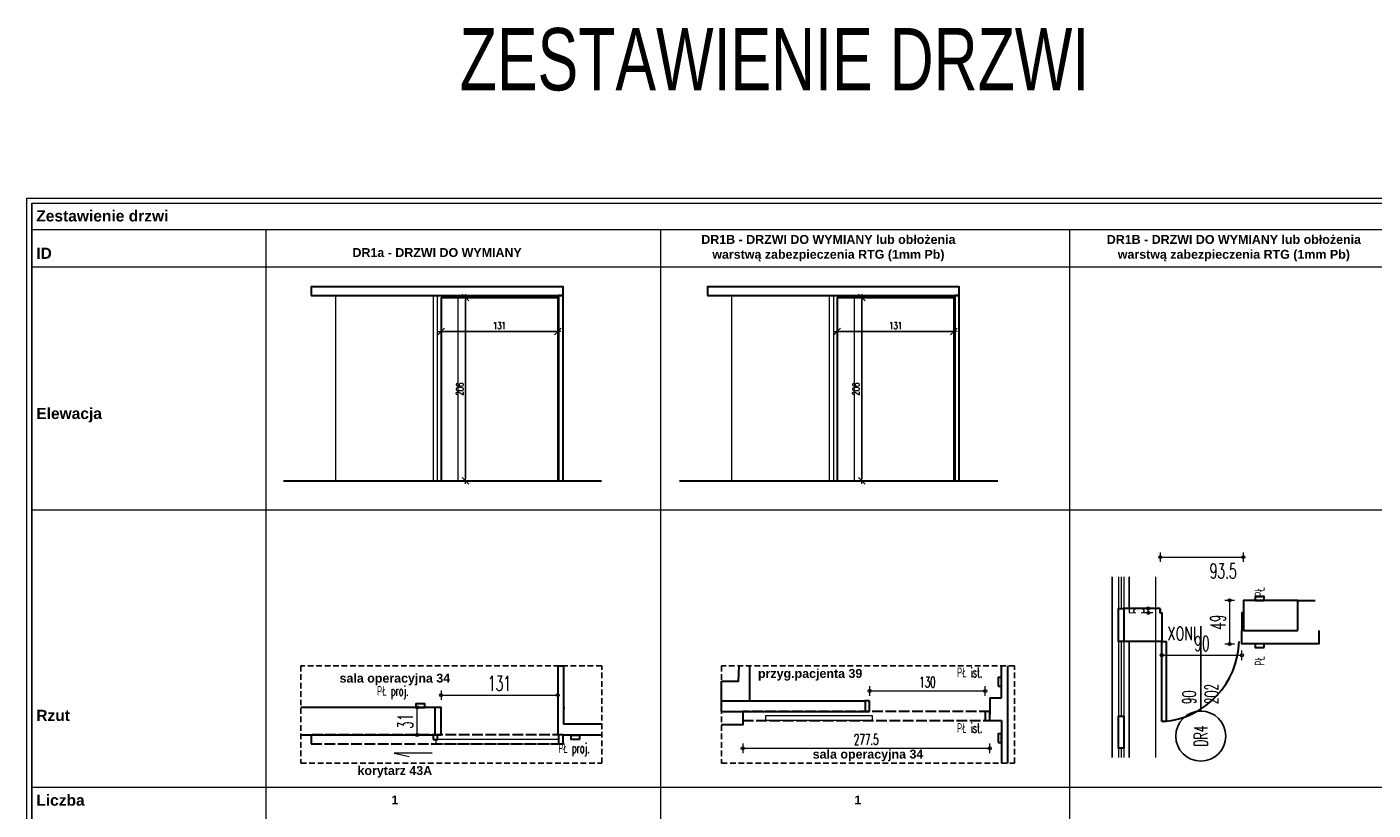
# Model space of a CAD drawing. Header units: millimetres. Extents: x 6612728327 to 6612744462, y 5733542327 to 5733552841.
# Tile 73 of 124: x 6612732814 to 6612734326, y 5733551961 to 5733552841. Entities that reach past the tile are written whole.
import ezdxf
from ezdxf.enums import TextEntityAlignment as Align

# ---------------------------------------------------------------- set-up
doc = ezdxf.new("R2010")
doc.units = ezdxf.units.MM
doc.header["$MEASUREMENT"] = 0
doc.linetypes.add('ACAD_ISO02W100', pattern=[15, 12, -3])
doc.linetypes.add('DASHED', pattern=[19.05, 12.7, -6.35])
for name, color, linetype in [('!!!!_SCIANY GRUBE', 7, 'Continuous'), ('A-OPIS', 5, 'Continuous'), ('A_stolarka', 190, 'Continuous'), ('A_Stolarka_drzw_wew', 192, 'Continuous'), ('A_stolarka_opis', 201, 'Continuous'), ('OPIS', 7, 'Continuous'), ('STOLARKA', 7, 'Continuous'), ('STOLARKAOKIENNA', 7, 'Continuous'), ('WIDOK', 7, 'Continuous')]:
    doc.layers.add(name, color=color, linetype=linetype)
for name, color, linetype, lineweight in [('A-TABELKI', 7, 'Continuous', 0), ('A-WYM', 8, 'Continuous', 13), ('A_wymiary_drzwi', 112, 'Continuous', 15)]:
    doc.layers.add(name, color=color, linetype=linetype, lineweight=lineweight)
doc.styles.add('GENERATED_STYLE_4', font='RomanS.shx')
doc.styles.add('GENERATED_STYLE_5', font='arialbd_0.ttf')
doc.styles.add('WYMIAR', font='romans.shx', dxfattribs={"width": 0.7, "height": 22})
doc.styles.add('wymiarowanie', font='simplex.shx', dxfattribs={"width": 0.7})
doc.styles.add('wymiarowanie 0-61', font='simplex.shx', dxfattribs={"width": 0.6})
doc.dimstyles.new('BOOM_100', dxfattribs={"dimscale": 0.8, "dimtxt": 21, "dimasz": 0.5, "dimexe": 1.25, "dimexo": 0.625, "dimgap": 6, "dimtad": 1, "dimdec": 1, "dimrnd": 0.5, "dimdsep": 46, "dimtxsty": 'wymiarowanie 0-61', "dimblk": 'WYMIAR_KROPKA', "dimcen": 1, "dimse1": 1, "dimse2": 1, "dimclrd": 256, "dimclrt": 256, "dimaunit": 1, "dimazin": 0, "dimtfac": 1, "dimtdec": 1, "dimtix": 1, "dimtmove": 2, "dimatfit": 3, "dimldrblk": 'WYMIAR_KROPKA', "dimfxl": 1, "dimtolj": 1, "dimtzin": 0, "dimlwd": -1, "dimarcsym": 0})
doc.dimstyles.new('wymiarowanie50', dxfattribs={"dimscale": 0.5, "dimtxt": 16, "dimasz": 5, "dimexe": 5, "dimexo": 8, "dimgap": 5, "dimtad": 1, "dimdec": 1, "dimzin": 9, "dimdsep": 46, "dimtxsty": 'wymiarowanie', "dimblk1": 'MAR-STRZ', "dimblk2": 'MAR-STRZ', "dimsah": 1, "dimcen": 100, "dimse1": 1, "dimse2": 1, "dimclrd": 256, "dimclre": 256, "dimclrt": 10, "dimadec": 0, "dimazin": 0, "dimtfac": 0.01, "dimtdec": 1, "dimtix": 1, "dimtmove": 2, "dimatfit": 3, "dimldrblk": 'MAR-STRZ', "dimfxl": 1, "dimtolj": 1, "dimtzin": 0, "dimarcsym": 0})

# ---------------------------------------------------------------- blocks, each defined once
blk = doc.blocks.new('MAR-STRZ')
at = {"color": 10}
blk.add_line((1.5, 1.5), (-1.5, -1.5), dxfattribs=at)
for p, q in [((1.4, 0), (-1.4, 0)), ((0, 2.3), (0, -2.3))]:
    blk.add_line(p, q)
blk = doc.blocks.new('*D177')
at = {"layer": 'A-WYM', "lineweight": -2, "transparency": 16777216}
blk.add_line((6612733281.844579, 5733552498.561157), (6612733407.844579, 5733552498.561157), dxfattribs=at)
at = {"layer": 'Defpoints', "color": 0, "transparency": 16777216}
for p in [(6612733279.344579, 5733552536.770013), (6612733410.344579, 5733552536.770013), (6612733410.344579, 5733552498.561157)]:
    blk.add_point(p, dxfattribs=at)
at = {"layer": 'A-WYM', "lineweight": -2, "transparency": 16777216, "xscale": 2.5, "yscale": 2.5, "zscale": 2.5, "rotation": 180}
blk.add_blockref('MAR-STRZ', (6612733279.344579, 5733552498.561157), dxfattribs=at)
at = {"layer": 'A-WYM', "lineweight": -2, "transparency": 16777216, "xscale": 2.5, "yscale": 2.5, "zscale": 2.5}
blk.add_blockref('MAR-STRZ', (6612733410.344579, 5733552498.561157), dxfattribs=at)
at = {"layer": 'A-WYM', "color": 10, "transparency": 16777216, "insert": (6612733344.844579, 5733552505.061157), "char_height": 8, "attachment_point": 5, "style": 'wymiarowanie'}
blk.add_mtext('\\A1;131', dxfattribs=at)
blk = doc.blocks.new('*D179')
at = {"layer": 'A-WYM', "lineweight": -2, "transparency": 16777216}
blk.add_line((6612733306.892402, 5733552333.270015), (6612733306.892402, 5733552534.270015), dxfattribs=at)
at = {"layer": 'Defpoints', "color": 0, "transparency": 16777216}
for p in [(6612733279.344583, 5733552536.770015), (6612733306.892402, 5733552536.770015), (6612733273.68911, 5733552330.770015)]:
    blk.add_point(p, dxfattribs=at)
at = {"layer": 'A-WYM', "lineweight": -2, "transparency": 16777216, "xscale": 2.5, "yscale": 2.5, "zscale": 2.5}
for p, rotation in [((6612733306.892402, 5733552536.770015), 90), ((6612733306.892402, 5733552330.770015), 270)]:
    blk.add_blockref('MAR-STRZ', p, dxfattribs=dict(at, rotation=rotation))
at = {"layer": 'A-WYM', "color": 10, "transparency": 16777216, "insert": (6612733300.392401, 5733552433.770012), "char_height": 8, "attachment_point": 5, "rotation": 90, "style": 'wymiarowanie'}
blk.add_mtext('\\A1;206', dxfattribs=at)
blk = doc.blocks.new('WYMIAR_KROPKA')
h = blk.add_hatch(color=256)
h.paths.add_polyline_path([(0, -4.3), (0, 4.3, 0.414214), (-4.3, 0, 0.414214)])
h.paths.add_polyline_path([(0, 4.3), (0, -4.3, 0.414214), (4.3, 0, 0.414214)])
blk.add_line((0, -13.3), (0, 13.3))
blk.add_circle((0, 0), 4.26)
blk = doc.blocks.new('*D200')
at = {"layer": 'A_wymiary_drzwi', "transparency": 16777216}
blk.add_line((6612733252.457387, 5733552045.68908), (6612733252.457387, 5733552075.889081), dxfattribs=at)
at = {"layer": 'Defpoints', "color": 0, "transparency": 16777216}
for p in [(6612733252.457387, 5733552076.289081), (6612733256.101349, 5733552076.289081), (6612733256.10135, 5733552045.289081)]:
    blk.add_point(p, dxfattribs=at)
at = {"layer": 'A_wymiary_drzwi', "transparency": 16777216, "xscale": 0.4, "yscale": 0.4, "zscale": 0.4}
for p, rotation in [((6612733252.457387, 5733552076.289081), 90), ((6612733252.457387, 5733552045.289081), 270)]:
    blk.add_blockref('WYMIAR_KROPKA', p, dxfattribs=dict(at, rotation=rotation))
at = {"layer": 'A_wymiary_drzwi', "transparency": 16777216, "insert": (6612733239.257386, 5733552060.789078), "char_height": 16.8, "attachment_point": 5, "rotation": 90, "style": 'wymiarowanie 0-61'}
blk.add_mtext('\\A1;31', dxfattribs=at)
blk = doc.blocks.new('_Dot')
at = {"color": 0, "linetype": 'ByBlock', "lineweight": -2}
blk.add_line((-0.5, 0), (-1, 0), dxfattribs=at)
at = {"color": 0, "linetype": 'ByBlock', "lineweight": 40, "const_width": 0.5}
blk.add_lwpolyline([(-0.25, 0, 1), (0.25, 0, 1)], format="xyb", close=True, dxfattribs=at)
blk = doc.blocks.new('*D201')
at = {"layer": 'A_wymiary_drzwi', "transparency": 16777216}
blk.add_line((6612733279.744578, 5733552090.0617), (6612733409.944579, 5733552090.0617), dxfattribs=at)
at = {"layer": 'Defpoints', "color": 0, "transparency": 16777216}
for p in [(6612733410.344579, 5733552122.706732), (6612733410.344579, 5733552090.0617), (6612733279.344579, 5733552076.289079)]:
    blk.add_point(p, dxfattribs=at)
at = {"layer": 'A_wymiary_drzwi', "transparency": 16777216, "xscale": 0.4, "yscale": 0.4, "zscale": 0.4, "rotation": 180}
blk.add_blockref('WYMIAR_KROPKA', (6612733279.344579, 5733552090.0617), dxfattribs=at)
at = {"layer": 'A_wymiary_drzwi', "transparency": 16777216, "xscale": 0.4, "yscale": 0.4, "zscale": 0.4}
blk.add_blockref('WYMIAR_KROPKA', (6612733410.344579, 5733552090.0617), dxfattribs=at)
at = {"layer": 'A_wymiary_drzwi', "transparency": 16777216, "insert": (6612733344.844579, 5733552103.2617), "char_height": 16.8, "attachment_point": 5, "style": 'wymiarowanie 0-61'}
blk.add_mtext('\\A1;131', dxfattribs=at)
blk = doc.blocks.new('*D202')
at = {"layer": 'A-WYM', "lineweight": -2, "transparency": 16777216}
blk.add_line((6612733726.909285, 5733552498.561157), (6612733852.909285, 5733552498.561157), dxfattribs=at)
at = {"layer": 'Defpoints', "color": 0, "transparency": 16777216}
for p in [(6612733724.409285, 5733552536.770013), (6612733855.409285, 5733552536.770013), (6612733855.409285, 5733552498.561157)]:
    blk.add_point(p, dxfattribs=at)
at = {"layer": 'A-WYM', "lineweight": -2, "transparency": 16777216, "xscale": 2.5, "yscale": 2.5, "zscale": 2.5, "rotation": 180}
blk.add_blockref('MAR-STRZ', (6612733724.409285, 5733552498.561157), dxfattribs=at)
at = {"layer": 'A-WYM', "lineweight": -2, "transparency": 16777216, "xscale": 2.5, "yscale": 2.5, "zscale": 2.5}
blk.add_blockref('MAR-STRZ', (6612733855.409285, 5733552498.561157), dxfattribs=at)
at = {"layer": 'A-WYM', "color": 10, "transparency": 16777216, "insert": (6612733789.909285, 5733552505.061157), "char_height": 8, "attachment_point": 5, "style": 'wymiarowanie'}
blk.add_mtext('\\A1;131', dxfattribs=at)
blk = doc.blocks.new('*D203')
at = {"layer": 'A-WYM', "lineweight": -2, "transparency": 16777216}
blk.add_line((6612733751.957115, 5733552333.270015), (6612733751.957115, 5733552534.270015), dxfattribs=at)
at = {"layer": 'Defpoints', "color": 0, "transparency": 16777216}
for p in [(6612733724.409288, 5733552536.770015), (6612733751.957115, 5733552536.770015), (6612733718.753816, 5733552330.770015)]:
    blk.add_point(p, dxfattribs=at)
at = {"layer": 'A-WYM', "lineweight": -2, "transparency": 16777216, "xscale": 2.5, "yscale": 2.5, "zscale": 2.5}
for p, rotation in [((6612733751.957115, 5733552536.770015), 90), ((6612733751.957115, 5733552330.770015), 270)]:
    blk.add_blockref('MAR-STRZ', p, dxfattribs=dict(at, rotation=rotation))
at = {"layer": 'A-WYM', "color": 10, "transparency": 16777216, "insert": (6612733745.457114, 5733552433.770012), "char_height": 8, "attachment_point": 5, "rotation": 90, "style": 'wymiarowanie'}
blk.add_mtext('\\A1;206', dxfattribs=at)
blk = doc.blocks.new('*D204')
at = {"layer": 'A_wymiary_drzwi', "transparency": 16777216}
blk.add_line((6612733895.230294, 5733552030.230186), (6612733618.530293, 5733552030.230186), dxfattribs=at)
at = {"layer": 'Defpoints', "color": 0, "transparency": 16777216}
for p in [(6612733618.130293, 5733552061.671844), (6612733895.630294, 5733552061.671849), (6612733618.130293, 5733552030.230186)]:
    blk.add_point(p, dxfattribs=at)
at = {"layer": 'A_wymiary_drzwi', "transparency": 16777216, "xscale": 0.4, "yscale": 0.4, "zscale": 0.4, "rotation": 180}
blk.add_blockref('WYMIAR_KROPKA', (6612733618.130293, 5733552030.230186), dxfattribs=at)
at = {"layer": 'A_wymiary_drzwi', "transparency": 16777216, "xscale": 0.4, "yscale": 0.4, "zscale": 0.4}
blk.add_blockref('WYMIAR_KROPKA', (6612733895.630294, 5733552030.230186), dxfattribs=at)
at = {"layer": 'A_wymiary_drzwi', "transparency": 16777216, "insert": (6612733756.880293, 5733552040.230186), "char_height": 12, "attachment_point": 5, "style": 'wymiarowanie 0-61'}
blk.add_mtext('\\A1;277.5', dxfattribs=at)
blk = doc.blocks.new('*D205')
at = {"layer": 'A_wymiary_drzwi', "transparency": 16777216}
blk.add_line((6612733761.030293, 5733552094.724363), (6612733890.230293, 5733552094.724363), dxfattribs=at)
at = {"layer": 'Defpoints', "color": 0, "transparency": 16777216}
for p in [(6612733760.630293, 5733552083.515924), (6612733890.630293, 5733552094.724363), (6612733890.630293, 5733552071.671844)]:
    blk.add_point(p, dxfattribs=at)
at = {"layer": 'A_wymiary_drzwi', "transparency": 16777216, "xscale": 0.4, "yscale": 0.4, "zscale": 0.4, "rotation": 180}
blk.add_blockref('WYMIAR_KROPKA', (6612733760.630293, 5733552094.724363), dxfattribs=at)
at = {"layer": 'A_wymiary_drzwi', "transparency": 16777216, "xscale": 0.4, "yscale": 0.4, "zscale": 0.4}
blk.add_blockref('WYMIAR_KROPKA', (6612733890.630293, 5733552094.724363), dxfattribs=at)
at = {"layer": 'A_wymiary_drzwi', "transparency": 16777216, "insert": (6612733825.630293, 5733552104.724363), "char_height": 12, "attachment_point": 5, "style": 'wymiarowanie 0-61'}
blk.add_mtext('\\A1;130', dxfattribs=at)
blk = doc.blocks.new('SZPILKA DRZWI WEW')
at = {"color": 0, "linetype": 'ByBlock', "lineweight": -2}
blk.add_lwpolyline([(0, 0), (76.2, 0)], dxfattribs=at)
blk.add_circle((98.7, 0), 22.5, dxfattribs=at)
at = {"color": 0, "linetype": 'ByBlock', "lineweight": -2, "style": 'wymiarowanie 0-61', "width": 0.6}
blk.add_attdef('SZEROKOŚĆ_OTWORU', (12.8, 7), '', height=18, dxfattribs=at)
blk.add_attdef('OZN', text='', height=18, dxfattribs=at).set_placement((98.7, 0), align=Align.MIDDLE)
blk.add_attdef('WYSOKOŚĆ_OTWORU', text='', height=18, dxfattribs=at).set_placement((12.8, -7), align=Align.TOP_LEFT)
blk = doc.blocks.new('*D206')
at = {"layer": 'A_wymiary_drzwi', "transparency": 16777216}
blk.add_line((6612734165.157574, 5733552196.100712), (6612734165.157574, 5733552147.900704), dxfattribs=at)
at = {"layer": 'Defpoints', "color": 0, "transparency": 16777216}
for p in [(6612734180.668613, 5733552196.500711), (6612734165.157574, 5733552147.500705), (6612734180.668615, 5733552147.500705)]:
    blk.add_point(p, dxfattribs=at)
at = {"layer": 'A_wymiary_drzwi', "transparency": 16777216, "xscale": 0.4, "yscale": 0.4, "zscale": 0.4}
for p, rotation in [((6612734165.157574, 5733552196.500711), 90), ((6612734165.157574, 5733552147.500705), 270)]:
    blk.add_blockref('WYMIAR_KROPKA', p, dxfattribs=dict(at, rotation=rotation))
at = {"layer": 'A_wymiary_drzwi', "transparency": 16777216, "insert": (6612734151.957573, 5733552172.000706), "char_height": 16.8, "attachment_point": 5, "rotation": 90, "style": 'wymiarowanie 0-61'}
blk.add_mtext('\\A1;49', dxfattribs=at)
blk = doc.blocks.new('*D207')
at = {"layer": 'A_wymiary_drzwi', "transparency": 16777216}
for p, q in [((6612734073.68829, 5733552187.900712), (6612734073.68829, 5733552188.300713)), ((6612734073.68829, 5733552182.500712), (6612734073.68829, 5733552187.500712)), ((6612734073.68829, 5733552182.100713), (6612734073.68829, 5733552181.700712))]:
    blk.add_line(p, q, dxfattribs=at)
at = {"layer": 'Defpoints', "color": 0, "transparency": 16777216}
for p in [(6612734073.68829, 5733552187.500712), (6612734083.968582, 5733552187.500712), (6612734087.168613, 5733552182.500712)]:
    blk.add_point(p, dxfattribs=at)
at = {"layer": 'A_wymiary_drzwi', "transparency": 16777216, "xscale": 0.4, "yscale": 0.4, "zscale": 0.4}
for p, rotation in [((6612734073.68829, 5733552187.500712), 270), ((6612734073.68829, 5733552182.500712), 90)]:
    blk.add_blockref('WYMIAR_KROPKA', p, dxfattribs=dict(at, rotation=rotation))
at = {"layer": 'A_wymiary_drzwi', "transparency": 16777216, "insert": (6612734060.488289, 5733552185.00071), "char_height": 16.8, "attachment_point": 5, "rotation": 90, "style": 'wymiarowanie 0-61'}
blk.add_mtext('\\A1;5', dxfattribs=at)
blk = doc.blocks.new('*D208')
at = {"layer": 'A_wymiary_drzwi', "transparency": 16777216}
blk.add_line((6612734087.568617, 5733552245.063597), (6612734180.268713, 5733552245.063597), dxfattribs=at)
at = {"layer": 'Defpoints', "color": 0, "transparency": 16777216}
for p in [(6612734180.668713, 5733552245.063597), (6612734087.168617, 5733552185.00071), (6612734180.668713, 5733552185.0003)]:
    blk.add_point(p, dxfattribs=at)
at = {"layer": 'A_wymiary_drzwi', "transparency": 16777216, "xscale": 0.4, "yscale": 0.4, "zscale": 0.4, "rotation": 180}
blk.add_blockref('WYMIAR_KROPKA', (6612734087.168617, 5733552245.063597), dxfattribs=at)
at = {"layer": 'A_wymiary_drzwi', "transparency": 16777216, "xscale": 0.4, "yscale": 0.4, "zscale": 0.4}
blk.add_blockref('WYMIAR_KROPKA', (6612734180.668713, 5733552245.063597), dxfattribs=at)
at = {"layer": 'A_wymiary_drzwi', "transparency": 16777216, "insert": (6612734157.930251, 5733552229.463584), "char_height": 16.8, "attachment_point": 5, "style": 'wymiarowanie 0-61'}
blk.add_mtext('\\A1;93.5', dxfattribs=at)
blk = doc.blocks.new('*D209')
at = {"layer": 'A_wymiary_drzwi', "transparency": 16777216}
blk.add_line((6612734089.368628, 5733552134.782191), (6612734178.468695, 5733552134.782191), dxfattribs=at)
at = {"layer": 'Defpoints', "color": 0, "transparency": 16777216}
for p in [(6612734088.968628, 5733552166.405588), (6612734178.868694, 5733552166.405752), (6612734178.868694, 5733552134.782191)]:
    blk.add_point(p, dxfattribs=at)
at = {"layer": 'A_wymiary_drzwi', "transparency": 16777216, "xscale": 0.4, "yscale": 0.4, "zscale": 0.4, "rotation": 180}
blk.add_blockref('WYMIAR_KROPKA', (6612734088.968628, 5733552134.782191), dxfattribs=at)
at = {"layer": 'A_wymiary_drzwi', "transparency": 16777216, "xscale": 0.4, "yscale": 0.4, "zscale": 0.4}
blk.add_blockref('WYMIAR_KROPKA', (6612734178.868694, 5733552134.782191), dxfattribs=at)
at = {"layer": 'A_wymiary_drzwi', "transparency": 16777216, "insert": (6612734133.918661, 5733552147.982191), "char_height": 16.8, "attachment_point": 5, "style": 'wymiarowanie 0-61'}
blk.add_mtext('\\A1;90', dxfattribs=at)

msp = doc.modelspace()

# ---------------------------------------------------------------- linework, layer by layer
at = {"layer": '!!!!_SCIANY GRUBE', "color": 7, "lineweight": 30}
for p, q in [((6612733279.344579, 5733552536.770013), (6612733279.344579, 5733552330.770013)), ((6612733279.344579, 5733552536.770013), (6612733410.344579, 5733552536.770013)), ((6612733410.344579, 5733552536.770013), (6612733410.344579, 5733552330.770013)), ((6612733724.409285, 5733552536.770013), (6612733724.409285, 5733552330.770013)), ((6612733724.409285, 5733552536.770013), (6612733855.409285, 5733552536.770013)), ((6612733855.409285, 5733552536.770013), (6612733855.409285, 5733552330.770013)), ((6612733102.14437, 5733552330.770013), (6612733459.643553, 5733552330.770013)), ((6612733547.209076, 5733552330.770013), (6612733904.708259, 5733552330.770013)), ((6612734087.168606, 5733552187.50071), (6612734046.168663, 5733552187.50071)), ((6612734087.16861, 5733552182.50071), (6612734087.16861, 5733552187.50071)), ((6612734088.968646, 5733552150.31047), (6612734046.168667, 5733552150.310467)), ((6612733908.970158, 5733552086.963457), (6612733908.970158, 5733552123.052966)), ((6612733915.970158, 5733552013.768715), (6612733915.970158, 5733552123.052966)), ((6612733755.630293, 5733552083.671844), (6612733755.630293, 5733552071.671844)), ((6612733895.630293, 5733552086.963457), (6612733895.630293, 5733552068.758381)), ((6612733895.630293, 5733552086.963457), (6612733908.970158, 5733552086.963457)), ((6612733272.344579, 5733552076.289079), (6612733121.638858, 5733552076.289079)), ((6612733417.344579, 5733552076.289079), (6612733418.344579, 5733552076.289079)), ((6612733895.630294, 5733552061.671844), (6612733908.970158, 5733552061.671844)), ((6612733908.970158, 5733552061.671844), (6612733908.970158, 5733552013.768715)), ((6612733121.638858, 5733552045.289078), (6612733272.344579, 5733552045.289079)), ((6612733417.344579, 5733552045.289079), (6612733459.714581, 5733552045.289079))]:
    msp.add_line(p, q, dxfattribs=at)
for points in [[(6612734046.168667, 5733552187.50071), (6612734046.168667, 5733552150.310467), (6612734040.16867, 5733552150.310468), (6612734040.168667, 5733552187.50071)], [(6612734241.561305, 5733552162.50071), (6612734241.561305, 5733552196.50071), (6612734180.66861, 5733552196.50071), (6612734180.66861, 5733552162.50071)], [(6612733272.344579, 5733552045.289079), (6612733279.344579, 5733552045.289079), (6612733279.344579, 5733552076.289079), (6612733272.344579, 5733552076.289079)], [(6612734046.168667, 5733552066.50071), (6612734046.168667, 5733552030.50071), (6612734040.168667, 5733552030.50071), (6612734040.168667, 5733552066.50071)]]:
    msp.add_lwpolyline(points, close=True, dxfattribs=at)
for points in [[(6612734087.168606, 5733552187.50071), (6612734087.168628, 5733552182.50071), (6612734088.968628, 5733552182.50071), (6612734088.968628, 5733552150.310467)], [(6612734180.668724, 5733552187.50071), (6612734180.668702, 5733552182.50071), (6612734178.868702, 5733552182.50071), (6612734178.86874, 5733552162.504478)], [(6612734241.561305, 5733552196.50071), (6612734261.168668, 5733552196.50071)], [(6612734265.328803, 5733552162.500706), (6612734265.328803, 5733552147.500706), (6612734178.868702, 5733552147.500703), (6612734178.868702, 5733552162.50071)], [(6612733459.714581, 5733552057.289079), (6612733417.344579, 5733552057.289079), (6612733417.344579, 5733552122.706732), (6612733410.344579, 5733552122.706732), (6612733410.344579, 5733552045.289079)], [(6612733625.970158, 5733552083.713869), (6612733625.970158, 5733552123.052966)], [(6612733594.362795, 5733552071.671849), (6612733594.362795, 5733552105.671849)], [(6612733594.362795, 5733552083.671849), (6612733755.630293, 5733552083.671844)], [(6612733594.362795, 5733552071.671849), (6612733755.630293, 5733552071.671844)], [(6612733618.130293, 5733552071.671844), (6612733618.130293, 5733552056.671844), (6612733594.362795, 5733552056.671844)]]:
    msp.add_lwpolyline(points, dxfattribs=at)
at = {"layer": '!!!!_SCIANY GRUBE', "color": 7, "linetype": 'DASHED', "lineweight": -2, "ltscale": 0.5}
for points in [[(6612733459.714581, 5733552013.768715), (6612733459.714581, 5733552123.052966), (6612733121.638858, 5733552123.052966), (6612733121.638858, 5733552013.768715)], [(6612733923.321141, 5733552013.768715), (6612733923.321141, 5733552123.052966), (6612733594.362795, 5733552123.052966), (6612733594.362795, 5733552013.768715)]]:
    msp.add_lwpolyline(points, close=True, dxfattribs=at)
at = {"layer": '!!!!_SCIANY GRUBE', "color": 7, "lineweight": 30}
msp.add_lwpolyline([(6612733594.362795, 5733552105.671849), (6612733613.470158, 5733552105.671849, 0.4142135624), (6612733613.970158, 5733552106.171849), (6612733613.970158, 5733552123.052966)], format="xyb", dxfattribs=at)
at = {"layer": 'A-TABELKI'}
for p, q in [((6612732819.551714, 5733552642.639718), (6612732819.551714, 5733551105.243021)), ((6612733082.596336, 5733552612.639627), (6612733082.596336, 5733551105.243017)), ((6612733082.596336, 5733552612.639622), (6612733082.596336, 5733551105.243012)), ((6612733525.933215, 5733552612.63962), (6612733525.933215, 5733551105.243011)), ((6612733985.373905, 5733552612.639624), (6612733985.373892, 5733551105.243022))]:
    msp.add_line(p, q, dxfattribs=at)
at = {"layer": 'A-TABELKI', "color": 7, "linetype": 'Continuous', "lineweight": 13, "ltscale": 0.1}
for p, q in [((6612735659.325711, 5733552612.639607), (6612732819.551714, 5733552612.639631)), ((6612735659.325711, 5733552570.639654), (6612732819.551714, 5733552570.639654)), ((6612735659.325711, 5733552297.775911), (6612732819.551714, 5733552297.775941)), ((6612735659.325711, 5733551986.379285), (6612732819.551714, 5733551986.379314))]:
    msp.add_line(p, q, dxfattribs=at)
at = {"layer": 'A-TABELKI', "color": 7, "linetype": 'Continuous', "lineweight": 13, "ltscale": 0.1, "flags": 128}
for points in [[(6612735664.825711, 5733551099.743024), (6612732814.051714, 5733551099.743021), (6612732814.051714, 5733552648.139718), (6612735664.825711, 5733552648.139718)], [(6612735659.325711, 5733551105.243024), (6612732819.551714, 5733551105.243021), (6612732819.551714, 5733552642.639718), (6612735659.325711, 5733552642.639718)]]:
    msp.add_lwpolyline(points, close=True, dxfattribs=at)
at = {"layer": 'A_stolarka', "color": 252, "lineweight": 30, "true_color": 0x939598}
for points in [[(6612733133.344581, 5733552538.770015), (6612733416.344581, 5733552538.770015), (6612733416.344581, 5733552548.770015), (6612733133.344581, 5733552548.770015)], [(6612733411.344579, 5733552330.770013), (6612733416.344579, 5733552330.770013), (6612733416.344581, 5733552538.770015), (6612733411.344581, 5733552538.770015)], [(6612733578.409286, 5733552538.770015), (6612733861.409286, 5733552538.770015), (6612733861.409286, 5733552548.770015), (6612733578.409286, 5733552548.770015)], [(6612733856.409285, 5733552330.770013), (6612733861.409285, 5733552330.770013), (6612733861.409286, 5733552538.770015), (6612733856.409286, 5733552538.770015)]]:
    msp.add_lwpolyline(points, close=True, dxfattribs=at)
at = {"layer": 'A_stolarka', "color": 8, "lineweight": 20}
for points in [[(6612733270.344579, 5733552330.770013), (6612733275.344579, 5733552330.770013), (6612733275.344577, 5733552538.770013), (6612733270.344577, 5733552538.770013)], [(6612733715.409285, 5733552330.770013), (6612733720.409285, 5733552330.770013), (6612733720.409283, 5733552538.770013), (6612733715.409283, 5733552538.770013)]]:
    msp.add_lwpolyline(points, close=True, dxfattribs=at)
at = {"layer": 'A_stolarka', "linetype": 'ACAD_ISO02W100', "lineweight": 30}
for points in [[(6612733760.630293, 5733552071.671844), (6612733760.630293, 5733552083.515924), (6612733755.630293, 5733552083.515924), (6612733755.630293, 5733552071.671844)], [(6612733895.630293, 5733552061.671844), (6612733895.630293, 5733552071.671844), (6612733618.130293, 5733552071.671844), (6612733618.130293, 5733552061.671844)], [(6612733895.630293, 5733552061.671844), (6612733895.630293, 5733552071.671844), (6612733890.630293, 5733552071.671844), (6612733890.630293, 5733552061.671844)], [(6612733133.344579, 5733552035.289079), (6612733416.344579, 5733552035.289079), (6612733416.344579, 5733552045.289079), (6612733133.344579, 5733552045.289079)]]:
    msp.add_lwpolyline(points, close=True, dxfattribs=at)
at = {"layer": 'A_stolarka', "lineweight": 30}
for points in [[(6612733270.344579, 5733552040.289078), (6612733275.344579, 5733552040.289078), (6612733275.344579, 5733552045.289079), (6612733270.344579, 5733552045.289079)], [(6612733411.344579, 5733552035.289079), (6612733416.344579, 5733552035.289079), (6612733416.344579, 5733552045.289079), (6612733411.344579, 5733552045.289079)]]:
    msp.add_lwpolyline(points, close=True, dxfattribs=at)
at = {"layer": 'A_Stolarka_drzw_wew', "lineweight": 30}
msp.add_lwpolyline([(6612734088.968806, 5733552060.266878), (6612734088.968646, 5733552150.310475), (6612734093.968645, 5733552150.310485), (6612734093.968806, 5733552060.266888)], close=True, dxfattribs=at)
msp.add_arc((6612734082.432176, 5733552153.401865), 93.525397, 275.237028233, 358.104679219, dxfattribs=at)
at = {"layer": 'A_stolarka_opis', "color": 240, "lineweight": 30}
for points in [[(6612734203.868701, 5733552196.50071), (6612734203.868701, 5733552200.50071), (6612734193.868701, 5733552200.50071), (6612734193.868701, 5733552196.50071)], [(6612734203.868702, 5733552143.500703), (6612734203.868702, 5733552147.500703), (6612734193.868702, 5733552147.500703), (6612734193.868702, 5733552143.500703)], [(6612733904.970158, 5733552100.030923), (6612733908.970158, 5733552100.030923), (6612733908.970157, 5733552110.030925), (6612733904.970157, 5733552110.030925)], [(6612733260.939412, 5733552076.289081), (6612733260.939412, 5733552080.289081), (6612733250.93941, 5733552080.28908), (6612733250.93941, 5733552076.28908)], [(6612733435.080497, 5733552040.683161), (6612733435.080497, 5733552044.683161), (6612733425.080495, 5733552044.68316), (6612733425.080495, 5733552040.68316)], [(6612733904.970158, 5733552036.671849), (6612733908.970158, 5733552036.671849), (6612733908.970157, 5733552046.671851), (6612733904.970157, 5733552046.671851)]]:
    msp.add_lwpolyline(points, close=True, dxfattribs=at)
at = {"layer": 'STOLARKA', "color": 7, "lineweight": 15}
for points in [[(6612733160.584395, 5733552331.270013), (6612733298.584394, 5733552331.270013), (6612733298.584393, 5733552538.770015), (6612733160.584394, 5733552538.770015)], [(6612733605.649101, 5733552331.270013), (6612733743.6491, 5733552331.270013), (6612733743.649098, 5733552538.770015), (6612733605.649099, 5733552538.770015)], [(6612733273.344581, 5733552035.289079), (6612733411.34458, 5733552035.289079), (6612733411.344578, 5733552040.289079), (6612733273.344579, 5733552040.289079)]]:
    msp.add_lwpolyline(points, close=True, dxfattribs=at)
at = {"layer": 'STOLARKA', "color": 7, "lineweight": 18}
msp.add_lwpolyline([(6612733643.753457, 5733552061.845976), (6612733763.753458, 5733552061.845976), (6612733763.753458, 5733552066.671844), (6612733643.753457, 5733552066.671844)], close=True, dxfattribs=at)
at = {"layer": 'STOLARKA', "color": 7, "lineweight": 15}
msp.add_lwpolyline([(6612733269.316869, 5733552025.005795), (6612733226.483334, 5733552025.005795), (6612733243.355474, 5733552021.005795)], dxfattribs=at)
at = {"layer": 'STOLARKAOKIENNA', "color": 7, "lineweight": 18}
for p, q in [((6612734040.168667, 5733552223.005393), (6612734040.168667, 5733552187.50071)), ((6612734043.168667, 5733552223.005393), (6612734043.168667, 5733552187.50071)), ((6612734046.168667, 5733552223.005393), (6612734046.168667, 5733552187.50071)), ((6612734082.168661, 5733552019.824502), (6612734082.168663, 5733552223.005393)), ((6612734040.168667, 5733552151.50071), (6612734040.168667, 5733552066.50071)), ((6612734043.168669, 5733552150.310468), (6612734043.168667, 5733552066.50071)), ((6612734046.168667, 5733552150.310467), (6612734046.168667, 5733552066.50071)), ((6612734040.168667, 5733552030.50071), (6612734040.168667, 5733552019.824502)), ((6612734043.168667, 5733552030.50071), (6612734043.168667, 5733552019.824502)), ((6612734046.168667, 5733552030.50071), (6612734046.168668, 5733552019.824502))]:
    msp.add_line(p, q, dxfattribs=at)
at = {"layer": 'WIDOK', "color": 7}
for p, q in [((6612734033.168667, 5733552019.824502), (6612734033.168668, 5733552223.005393)), ((6612734033.168667, 5733552019.824502), (6612734033.168668, 5733552223.005393)), ((6612734052.168667, 5733552187.50071), (6612734052.168667, 5733552223.005392)), ((6612734052.168667, 5733552019.824501), (6612734052.168667, 5733552150.310467))]:
    msp.add_line(p, q, dxfattribs=at)

# ---------------------------------------------------------------- block references
at = {"layer": 'A_stolarka_opis'}
ref = msp.add_blockref('SZPILKA DRZWI WEW', (6612734132.668667, 5733552167.429158), dxfattribs=dict(at, xscale=1.25, yscale=1.25, zscale=1.25, rotation=269.9999999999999))
ref.add_attrib('P.POŻ', 'INOX', dxfattribs={"layer": '0', "height": 15, "rotation": 180, "style": 'wymiarowanie', "width": 0.7}).set_placement((6612734111.643939, 5733552159.107582), align=Align.MIDDLE_CENTER)
ref.add_attrib('OZN', 'DR4', dxfattribs={"layer": '0', "height": 15, "rotation": 90, "style": 'wymiarowanie 0-61', "width": 0.6}).set_placement((6612734132.668667, 5733552044.098509), align=Align.MIDDLE_CENTER)
ref.add_attrib('WYSOKOŚĆ_OTWORU', '202', (6612734152.267895, 5733552079.735444), dxfattribs={"layer": '0', "height": 15, "rotation": 90, "style": 'wymiarowanie 0-61', "width": 0.6})
ref.add_attrib('SZEROKOŚĆ_OTWORU', '90', (6612734127.100853, 5733552079.735444), dxfattribs={"layer": '0', "height": 15, "rotation": 90, "style": 'wymiarowanie 0-61', "width": 0.6})

# ---------------------------------------------------------------- texts
at = {"layer": 'A-OPIS', "color": 7, "linetype": 'Continuous', "lineweight": 13}
for s, insert, char_height, attachment_point, style in [('\\A1;{\\pql;\\fArial|b1|i0|c238|p0;\\W1.000000;Zestawienie drzwi}', (6612732824.551714, 5733552628.253535), 12.5, 4, 'GENERATED_STYLE_4'), ('\\A1;{\\pql;\\fArial|b1|i0|c238|p0;\\W1.000000;ID}', (6612732824.551714, 5733552586.353982), 12.5, 4, 'GENERATED_STYLE_4'), ('\\A1;{\\pql;\\fArial|b1|i0|c238|p0;\\W1.000000;Elewacja}', (6612732824.551714, 5733552404.550131), 12.5, 4, 'GENERATED_STYLE_4'), ('\\A1;\\pxqc;sala operacyjna 34', (6612733227.369311, 5733552107.614447), 10, 5, 'GENERATED_STYLE_5'), ('\\A1;\\pxqc;przyg.pacjenta 39', (6612733693.880102, 5733552112.872814), 10, 5, 'GENERATED_STYLE_5'), ('\\A1;{\\pql;\\fArial|b1|i0|c238|p0;\\W1.000000;Rzut}', (6612732824.551714, 5733552067.231024), 12.5, 4, 'GENERATED_STYLE_4'), ('\\A1;\\pxqc;sala operacyjna 34', (6612733758.914226, 5733552022.272607), 10, 5, 'GENERATED_STYLE_5'), ('\\A1;\\pxqc;korytarz 43A', (6612733227.369311, 5733552003.842333), 10, 5, 'GENERATED_STYLE_5'), ('\\A1;{\\pql;\\fArial|b1|i0|c238|p0;\\W1.000000;Liczba}', (6612732824.551714, 5733551971.993182), 12.5, 4, 'GENERATED_STYLE_4'), ('\\A1;\\pxqc;1', (6612733227.369311, 5733551972.278829), 10, 5, 'GENERATED_STYLE_5'), ('\\A1;\\pxqc;1', (6612733747.4398, 5733551972.278831), 10, 5, 'GENERATED_STYLE_5')]:
    msp.add_mtext(s, dxfattribs=dict(at, insert=insert, char_height=char_height, attachment_point=attachment_point, style=style))
at = {"layer": 'A-OPIS', "color": 7, "linetype": 'Continuous', "lineweight": 13, "char_height": 10, "attachment_point": 5, "style": 'GENERATED_STYLE_5'}
for s, insert, width in [('\\A1;\\pxqc;DR1B - DRZWI DO WYMIANY lub obłożenia warstwą zabezpieczenia RTG (1mm Pb)', (6612733714.402233, 5733552592.022774), 341.34001433), ('\\A1;\\pxqc;DR1B - DRZWI DO WYMIANY lub obłożenia warstwą zabezpieczenia RTG (1mm Pb)', (6612734169.886649, 5733552592.022774), 341.34001433), ('\\A1;\\pxqc;DR1a - DRZWI DO WYMIANY', (6612733274.844581, 5733552587.127392), 288.06029402)]:
    msp.add_mtext(s, dxfattribs=dict(at, insert=insert, width=width))
at = {"layer": 'A_stolarka_opis', "color": 240, "lineweight": 15, "char_height": 11.00000002, "attachment_point": 5, "rotation": 90, "style": 'wymiarowanie 0-61'}
for insert in [(6612734198.868701, 5733552206.29333), (6612734198.868701, 5733552128.745903)]:
    msp.add_mtext('\\A1;\\pxql;PŁ', dxfattribs=dict(at, insert=insert))
at = {"layer": 'A_stolarka_opis', "color": 240, "lineweight": 15, "char_height": 11.00000002, "attachment_point": 5, "style": 'wymiarowanie 0-61'}
for s, insert in [('\\A1;\\pxql;PŁ ist.', (6612733873.229969, 5733552115.532748)), ('\\A1;\\pxql;PŁ proj.', (6612733225.133452, 5733552092.996166)), ('\\A1;\\pxql;PŁ ist.', (6612733873.229969, 5733552053.147528)), ('\\A1;\\pxql;PŁ proj.', (6612733428.598565, 5733552028.720733))]:
    msp.add_mtext(s, dxfattribs=dict(at, insert=insert))
at = {"layer": 'OPIS', "ltscale": 2, "insert": (6612733300.223984, 5733552839.350608), "char_height": 70, "width": 1672.54595184, "attachment_point": 1, "style": 'WYMIAR'}
msp.add_mtext('{\\fArial|b0|i0|c238|p34;ZESTAWIENIE DRZWI}', dxfattribs=at)

# ---------------------------------------------------------------- dimensions: what is measured, and where the dimension line sits
at = {"layer": 'A-WYM'}
for base, p1, p2, picture, middle in [((6612733306.892402, 5733552536.770015), (6612733273.689106, 5733552330.770013), (6612733279.344579, 5733552536.770013), '*D179', (6612733300.392401, 5733552433.770012)), ((6612733751.957115, 5733552536.770015), (6612733718.753812, 5733552330.770013), (6612733724.409285, 5733552536.770013), '*D203', (6612733745.457114, 5733552433.770012))]:
    dim = msp.add_linear_dim(base=base, p1=p1, p2=p2, angle=90, dimstyle='wymiarowanie50', dxfattribs=at)
    dim.commit()
    dim.dimension.update_dxf_attribs({"geometry": picture, "text_midpoint": middle})
for base, p1, p2, picture, middle in [((6612733410.344579, 5733552498.561157), (6612733279.344579, 5733552536.770013), (6612733410.344579, 5733552536.770013), '*D177', (6612733344.844579, 5733552505.061157)), ((6612733855.409285, 5733552498.561157), (6612733724.409285, 5733552536.770013), (6612733855.409285, 5733552536.770013), '*D202', (6612733789.909285, 5733552505.061157))]:
    dim = msp.add_linear_dim(base=base, p1=p1, p2=p2, dimstyle='wymiarowanie50', dxfattribs=at)
    dim.commit()
    dim.dimension.update_dxf_attribs({"geometry": picture, "text_midpoint": middle})
at = {"layer": 'A_wymiary_drzwi'}
dim = msp.add_linear_dim(base=(6612734180.668713, 5733552245.063597), p1=(6612734087.168617, 5733552185.00071), p2=(6612734180.668713, 5733552185.0003), angle=180, dimstyle='BOOM_100', dxfattribs=at)
dim.commit()
dim.dimension.update_dxf_attribs({"geometry": '*D208', "text_midpoint": (6612734157.930251, 5733552229.463584), "dimtype": 160})
for base, p1, p2, angle, override, picture, middle in [((6612734073.68829, 5733552187.500712), (6612734087.16861, 5733552182.50071), (6612734083.968578, 5733552187.50071), 90, {"dimtxt": 21}, '*D207', (6612734060.488289, 5733552185.00071)), ((6612733890.630293, 5733552094.724363), (6612733760.630293, 5733552083.515924), (6612733890.630293, 5733552071.671844), 180, {"dimtxt": 15, "dimasz": 0.5, "dimgap": 5}, '*D205', (6612733825.630293, 5733552104.724363)), ((6612733252.457387, 5733552076.289081), (6612733256.101346, 5733552045.289079), (6612733256.101345, 5733552076.289079), 90, {"dimldrblk": 'Dot'}, '*D200', (6612733239.257386, 5733552060.789078)), ((6612733618.130293, 5733552030.230186), (6612733895.630294, 5733552061.671849), (6612733618.130293, 5733552061.671844), 180, {"dimtxt": 15, "dimasz": 0.5, "dimgap": 5}, '*D204', (6612733756.880293, 5733552040.230186))]:
    dim = msp.add_linear_dim(base=base, p1=p1, p2=p2, angle=angle, dimstyle='BOOM_100', override=override, dxfattribs=at)
    dim.commit()
    dim.dimension.update_dxf_attribs({"geometry": picture, "text_midpoint": middle})
for base, p1, p2, angle, picture, middle in [((6612734165.157574, 5733552147.500705), (6612734180.66861, 5733552196.50071), (6612734180.668612, 5733552147.500703), 90, '*D206', (6612734151.957573, 5733552172.000706)), ((6612734178.868694, 5733552134.782191), (6612734088.968628, 5733552166.405588), (6612734178.868694, 5733552166.405752), 180, '*D209', (6612734133.918661, 5733552147.982191))]:
    dim = msp.add_linear_dim(base=base, p1=p1, p2=p2, angle=angle, dimstyle='BOOM_100', dxfattribs=at)
    dim.commit()
    dim.dimension.update_dxf_attribs({"geometry": picture, "text_midpoint": middle})
dim = msp.add_linear_dim(base=(6612733410.344579, 5733552090.0617), p1=(6612733279.344579, 5733552076.289079), p2=(6612733410.344579, 5733552122.706732), dimstyle='BOOM_100', override={"dimldrblk": 'Dot'}, dxfattribs=at)
dim.commit()
dim.dimension.update_dxf_attribs({"geometry": '*D201', "text_midpoint": (6612733344.844579, 5733552103.2617)})

doc.saveas('drawing.dxf')
